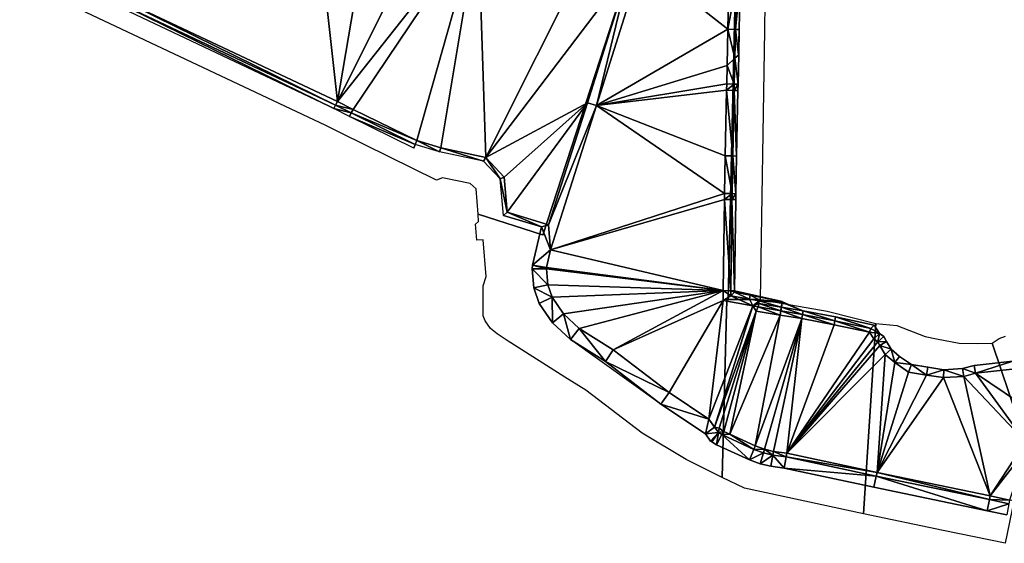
# Model space of a CAD drawing. Header units: millimetres. Extents: x 132691 to 133749, y 516184 to 516906.
# Tile 1 of 15: x 132732 to 133045, y 516198 to 516364. Entities that reach past the tile are written whole.
import ezdxf

# ---------------------------------------------------------------- set-up
doc = ezdxf.new("R2010")
doc.units = ezdxf.units.MM
for name, color, linetype, plot in [('dieptelijn_-1p9', 40, 'Continuous', False), ('dieptelijn_-2p2', 51, 'Continuous', False), ('dieptelijn_-2p5', 90, 'Continuous', False), ('dieptelijn_-2p6', 82, 'Continuous', False), ('dieptelijn_-2p9', 130, 'Continuous', False), ('dieptelijn_-3p1', 140, 'Continuous', False), ('dieptelijn_-3p4', 170, 'Continuous', False)]:
    doc.layers.add(name, color=color, linetype=linetype, plot=plot)
doc.layers.add('dieptelijn_variabel', color=212, linetype='Continuous')
doc.layers.add('TI23311_MV_hoeveelheden_bestek_0103', color=1, linetype='Continuous')
doc.layers.add('Nieuw oppervlak', color=2, linetype='Continuous', true_color=0xffff00)

msp = doc.modelspace()

# ---------------------------------------------------------------- linework, layer by layer
at = {"layer": 'dieptelijn_-1p9', "elevation": -1.9}
msp.add_lwpolyline([(132857.18, 516323.3), (132836.76, 516333.36), (132831.8, 516335.82), (132760.94, 516369.36)], dxfattribs=at)
at = {"layer": 'dieptelijn_-2p2', "elevation": -2.2}
msp.add_lwpolyline([(132964.19, 516276.48), (132959.2, 516277.41), (132959.21, 516277.87, -0.000039), (132959.21, 516277.87), (132959.55, 516306.87), (132959.58, 516308.76), (132959.83, 516320.75), (132960.26, 516341.59), (132960.3, 516343.6), (132960.5, 516352.99), (132960.49, 516352.99), (132960.66, 516361), (132960.97, 516375.92)], format="xyb", dxfattribs=at)
for points in [[(132885.66, 516301.87), (132884.67, 516313.44), (132879.39, 516319.13), (132865.4, 516322.1), (132865.4, 516322.1), (132857.62, 516324.43), (132837.29, 516334.44), (132832.32, 516336.9), (132761.45, 516370.44)], [(132885.66, 516301.87), (132897.76, 516298.19)], [(132897.76, 516298.19), (132894.95, 516286.01), (132894.82, 516284.85), (132895.4, 516278.84), (132897.08, 516273.85), (132901.29, 516267.73), (132907.05, 516262.33), (132918.11, 516255.36), (132935.75, 516241.82), (132949.9, 516232.39), (132951.58, 516230.05), (132951.92, 516229.84), (132953.47, 516228.92), (132963.94, 516224.08), (132967.31, 516222.87), (132970.7, 516222.05), (132975.01, 516221.5), (133003.52, 516215.43), (133039.48, 516207.91), (133045.75, 516206.6)]]:
    msp.add_lwpolyline(points, dxfattribs=at)
at = {"layer": 'dieptelijn_-2p5', "elevation": -2.5}
for points in [[(132734.67, 516377.66), (132737.48, 516386.89), (132731.85, 516389.33), (132735.96, 516403.16), (132735.56, 516405.87), (132746.27, 516442.18), (132763.97, 516436.93), (132784.24, 516430.97), (132791.35, 516428.89), (132817.18, 516421.41), (132823.93, 516419.36), (132845.16, 516409.9), (132865.67, 516403.55), (132877.64, 516394.69), (132912.41, 516384.87), (132925.9, 516380.67), (132912.41, 516337.72), (132900.05, 516298.85)], [(132886.88, 516302.86), (132885.92, 516313.99), (132880.06, 516320.32), (132865.73, 516323.36), (132858.1, 516325.64), (132837.86, 516335.6), (132832.89, 516338.07), (132762.02, 516371.62)], [(132900.05, 516298.85), (132886.88, 516302.86)], [(132957.99, 516276.32), (132963.95, 516275.2)], [(132963.95, 516275.2), (132967.03, 516275.02)], [(132974.33, 516274.42), (132967.03, 516275.02)]]:
    msp.add_lwpolyline(points, dxfattribs=at)
msp.add_lwpolyline([(132957.99, 516276.32), (132958.01, 516277.89, -0.000039), (132958.01, 516277.89), (132958.35, 516306.88), (132958.38, 516308.78), (132958.63, 516320.77), (132959.06, 516341.62), (132959.1, 516343.62), (132959.27, 516351.84), (132959.26, 516351.84), (132959.46, 516361.02), (132959.77, 516375.94)], format="xyb", dxfattribs=at)
at = {"layer": 'dieptelijn_-2p6', "elevation": -2.6}
msp.add_lwpolyline([(132974.31, 516274.12), (132967, 516274.72)], dxfattribs=at)
at = {"layer": 'dieptelijn_-2p9', "elevation": -2.9}
msp.add_lwpolyline([(133060.07, 516271.13), (133058.68, 516267.84), (133057.27, 516265.36), (133050.99, 516257.36), (133047.63, 516255.5), (133035.37, 516254.09), (133031.68, 516253.11), (133025.73, 516252.78), (133020.66, 516253.53), (133015.43, 516254.41), (133011.69, 516257.02), (133009.03, 516259.28), (133007.54, 516261.71), (133006.66, 516263.3), (133005.3, 516264.34), (133003.58, 516266.92), (132991.33, 516269.54), (132981, 516271.49), (132974.06, 516272.64), (132966.86, 516273.83)], dxfattribs=at)
at = {"layer": 'dieptelijn_-3p1', "elevation": -3.1}
for points in [[(132900.7, 516290.91), (132915.27, 516336.81), (132929.66, 516382.64)], [(132900.7, 516290.91), (132899.39, 516285.25), (132899.34, 516284.81), (132899.83, 516279.78), (132901.14, 516275.89), (132904.84, 516270.51), (132909.81, 516265.92), (132920.59, 516259.13), (132938.37, 516245.48), (132950.97, 516237.08)], [(133002.57, 516265.91), (132991.09, 516268.36), (132980.79, 516270.3), (132973.87, 516271.46), (132955.57, 516274.8)], [(132952.85, 516234.46), (132965.04, 516273.07)], [(132950.97, 516237.08), (132950.97, 516237.08), (132954.07, 516232.76), (132955.15, 516232.11), (132965.31, 516227.41), (132968.34, 516226.32), (132971.35, 516225.6), (132975.62, 516225.05), (133004.26, 516218.95), (133040.22, 516211.44), (133046.44, 516210.14)]]:
    msp.add_lwpolyline(points, dxfattribs=at)
msp.add_lwpolyline([(132957.37, 516375.99), (132957.06, 516361.08), (132956.81, 516349.53), (132956.82, 516349.53), (132956.7, 516343.67), (132956.66, 516341.67), (132956.23, 516320.82), (132955.98, 516308.82), (132955.95, 516306.91), (132955.61, 516277.92, 0.000039), (132955.61, 516277.92), (132955.57, 516274.8)], format="xyb", dxfattribs=at)
at = {"layer": 'dieptelijn_-3p4', "elevation": -3.4}
for points in [[(132954.34, 516234.19), (132966.1, 516271.42)], [(133060.18, 516265.41), (133059.35, 516263.96), (133052.64, 516255.42), (133048.4, 516253.07), (133035.83, 516251.63), (133032.07, 516250.63), (133025.62, 516250.27), (133020.27, 516251.06), (133014.46, 516252.03), (133010.16, 516255.04), (133007.1, 516257.64), (133005.38, 516260.45), (133004.72, 516261.64), (133003.46, 516262.61), (133002.07, 516264.69), (132990.84, 516267.09), (132980.56, 516269.02), (132973.66, 516270.17), (132966.1, 516271.42)], [(133055.48, 516207.84), (133052.33, 516209.65), (133048.92, 516210.9), (133046.67, 516211.31), (133040.46, 516212.61), (133004.51, 516220.12), (132975.82, 516226.23), (132971.57, 516226.78), (132968.69, 516227.47), (132965.77, 516228.52), (132957.67, 516232.27), (132955.75, 516233.16), (132954.34, 516234.19)]]:
    msp.add_lwpolyline(points, dxfattribs=at)
at = {"layer": 'dieptelijn_variabel'}
for points in [[(132857.18, 516323.3, -1.9), (132857.62, 516324.43, -2.2)], [(132964.19, 516276.48, -2.2), (132963.95, 516275.2, -2.5)], [(132966.86, 516273.83, -2.9), (132966.65, 516272.78, -3.1)], [(132966.86, 516273.83, -2.9), (132967, 516274.72, -2.6)], [(132967, 516274.72, -2.6), (132967.03, 516275.02, -2.5)], [(132974.31, 516274.12, -2.6), (132974.07, 516272.64, -2.9)], [(132974.31, 516274.12, -2.6), (132974.33, 516274.42, -2.5)], [(133002.07, 516264.69, -3.4), (133002.57, 516265.91, -3.1), (133003.58, 516266.92, -2.9)]]:
    msp.add_polyline3d(points, dxfattribs=at)
at = {"layer": 'Nieuw oppervlak', "color": 8, "true_color": 0x808080}
for points in [[(132823.93, 516419.36, -2.5), (132832.89, 516338.07, -2.5), (132762.02, 516371.62, -2.5), (132823.93, 516419.36, -2.5)], [(132845.16, 516409.9, -2.5), (132832.89, 516338.07, -2.5), (132823.93, 516419.36, -2.5), (132845.16, 516409.9, -2.5)], [(132865.67, 516403.55, -2.5), (132832.89, 516338.07, -2.5), (132845.16, 516409.9, -2.5), (132865.67, 516403.55, -2.5)], [(132832.89, 516338.07, -2.5), (132865.67, 516403.55, -2.5), (132877.64, 516394.69, -2.5), (132832.89, 516338.07, -2.5)], [(132877.64, 516394.69, -2.5), (132837.86, 516335.6, -2.5), (132832.89, 516338.07, -2.5), (132877.64, 516394.69, -2.5)], [(132877.64, 516394.69, -2.5), (132858.1, 516325.64, -2.5), (132837.86, 516335.6, -2.5), (132877.64, 516394.69, -2.5)], [(132858.1, 516325.64, -2.5), (132877.64, 516394.69, -2.5), (132865.73, 516323.36, -2.5), (132858.1, 516325.64, -2.5)], [(132880.06, 516320.32, -2.5), (132865.73, 516323.36, -2.5), (132877.64, 516394.69, -2.5), (132880.06, 516320.32, -2.5)], [(132880.06, 516320.32, -2.5), (132877.64, 516394.69, -2.5), (132912.41, 516384.87, -2.5), (132880.06, 516320.32, -2.5)], [(132912.41, 516384.87, -2.5), (132925.9, 516380.67, -2.5), (132880.06, 516320.32, -2.5), (132912.41, 516384.87, -2.5)], [(132912.41, 516337.72, -2.5), (132880.06, 516320.32, -2.5), (132925.9, 516380.67, -2.5), (132912.41, 516337.72, -2.5)], [(132915.27, 516336.81, -3.1), (132912.41, 516337.72, -2.5), (132925.9, 516380.67, -2.5), (132915.27, 516336.81, -3.1)], [(132929.66, 516382.64, -3.1), (132957.06, 516361.08, -3.1), (132915.27, 516336.81, -3.1), (132929.66, 516382.64, -3.1)], [(132915.27, 516336.81, -3.1), (132925.9, 516380.67, -2.5), (132929.66, 516382.64, -3.1), (132915.27, 516336.81, -3.1)], [(132929.66, 516382.64, -3.1), (132957.37, 516375.99, -3.1), (132957.06, 516361.08, -3.1), (132929.66, 516382.64, -3.1)], [(132957.06, 516361.08, -3.1), (132957.37, 516375.99, -3.1), (132959.77, 516375.94, -2.5), (132957.06, 516361.08, -3.1)], [(132959.77, 516375.94, -2.5), (132959.46, 516361.02, -2.5), (132957.06, 516361.08, -3.1), (132959.77, 516375.94, -2.5)], [(132960.97, 516375.92, -2.2), (132959.46, 516361.02, -2.5), (132959.77, 516375.94, -2.5), (132960.97, 516375.92, -2.2)], [(132960.97, 516375.92, -2.2), (132960.66, 516361, -2.2), (132959.46, 516361.02, -2.5), (132960.97, 516375.92, -2.2)], [(132761.45, 516370.44, -2.2), (132831.8, 516335.82, -1.9), (132760.94, 516369.36, -1.9), (132761.45, 516370.44, -2.2)], [(132761.45, 516370.44, -2.2), (132762.02, 516371.62, -2.5), (132832.32, 516336.9, -2.2), (132761.45, 516370.44, -2.2)], [(132832.32, 516336.9, -2.2), (132831.8, 516335.82, -1.9), (132761.45, 516370.44, -2.2), (132832.32, 516336.9, -2.2)], [(132832.89, 516338.07, -2.5), (132832.32, 516336.9, -2.2), (132762.02, 516371.62, -2.5), (132832.89, 516338.07, -2.5)], [(132956.81, 516349.53, -3.1), (132915.27, 516336.81, -3.1), (132957.06, 516361.08, -3.1), (132956.81, 516349.53, -3.1)], [(132959.26, 516351.84, -2.5), (132956.81, 516349.53, -3.1), (132957.06, 516361.08, -3.1), (132959.26, 516351.84, -2.5)], [(132959.26, 516351.84, -2.5), (132957.06, 516361.08, -3.1), (132959.46, 516361.02, -2.5), (132959.26, 516351.84, -2.5)], [(132959.46, 516361.02, -2.5), (132960.49, 516352.99, -2.2), (132959.26, 516351.84, -2.5), (132959.46, 516361.02, -2.5)], [(132960.66, 516361, -2.2), (132960.49, 516352.99, -2.2), (132959.46, 516361.02, -2.5), (132960.66, 516361, -2.2)], [(132960.66, 516361, -2.2), (132960.5, 516352.99, -2.2), (132960.49, 516352.99, -2.2), (132960.66, 516361, -2.2)], [(132959.26, 516351.84, -2.5), (132956.82, 516349.53, -3.1), (132956.81, 516349.53, -3.1), (132959.26, 516351.84, -2.5)], [(132959.1, 516343.62, -2.5), (132956.82, 516349.53, -3.1), (132959.27, 516351.84, -2.5), (132959.1, 516343.62, -2.5)], [(132959.26, 516351.84, -2.5), (132959.27, 516351.84, -2.5), (132956.82, 516349.53, -3.1), (132959.26, 516351.84, -2.5)], [(132959.27, 516351.84, -2.5), (132960.3, 516343.6, -2.2), (132959.1, 516343.62, -2.5), (132959.27, 516351.84, -2.5)], [(132960.49, 516352.99, -2.2), (132959.27, 516351.84, -2.5), (132959.26, 516351.84, -2.5), (132960.49, 516352.99, -2.2)], [(132960.5, 516352.99, -2.2), (132960.3, 516343.6, -2.2), (132959.27, 516351.84, -2.5), (132960.5, 516352.99, -2.2)], [(132960.49, 516352.99, -2.2), (132960.5, 516352.99, -2.2), (132959.27, 516351.84, -2.5), (132960.49, 516352.99, -2.2)], [(132956.7, 516343.67, -3.1), (132915.27, 516336.81, -3.1), (132956.82, 516349.53, -3.1), (132956.7, 516343.67, -3.1)], [(132956.82, 516349.53, -3.1), (132915.27, 516336.81, -3.1), (132956.81, 516349.53, -3.1), (132956.82, 516349.53, -3.1)], [(132959.1, 516343.62, -2.5), (132956.7, 516343.67, -3.1), (132956.82, 516349.53, -3.1), (132959.1, 516343.62, -2.5)], [(132956.66, 516341.67, -3.1), (132915.27, 516336.81, -3.1), (132956.7, 516343.67, -3.1), (132956.66, 516341.67, -3.1)], [(132959.1, 516343.62, -2.5), (132956.66, 516341.67, -3.1), (132956.7, 516343.67, -3.1), (132959.1, 516343.62, -2.5)], [(132959.06, 516341.62, -2.5), (132956.66, 516341.67, -3.1), (132959.1, 516343.62, -2.5), (132959.06, 516341.62, -2.5)], [(132959.1, 516343.62, -2.5), (132960.3, 516343.6, -2.2), (132959.06, 516341.62, -2.5), (132959.1, 516343.62, -2.5)], [(132960.3, 516343.6, -2.2), (132960.26, 516341.59, -2.2), (132959.06, 516341.62, -2.5), (132960.3, 516343.6, -2.2)], [(132915.27, 516336.81, -3.1), (132956.66, 516341.67, -3.1), (132956.23, 516320.82, -3.1), (132915.27, 516336.81, -3.1)], [(132958.63, 516320.77, -2.5), (132956.23, 516320.82, -3.1), (132956.66, 516341.67, -3.1), (132958.63, 516320.77, -2.5)], [(132959.06, 516341.62, -2.5), (132958.63, 516320.77, -2.5), (132956.66, 516341.67, -3.1), (132959.06, 516341.62, -2.5)], [(132958.63, 516320.77, -2.5), (132959.06, 516341.62, -2.5), (132959.83, 516320.75, -2.2), (132958.63, 516320.77, -2.5)], [(132959.06, 516341.62, -2.5), (132960.26, 516341.59, -2.2), (132959.83, 516320.75, -2.2), (132959.06, 516341.62, -2.5)], [(132832.32, 516336.9, -2.2), (132837.29, 516334.44, -2.2), (132831.8, 516335.82, -1.9), (132832.32, 516336.9, -2.2)], [(132837.86, 516335.6, -2.5), (132832.32, 516336.9, -2.2), (132832.89, 516338.07, -2.5), (132837.86, 516335.6, -2.5)], [(132837.29, 516334.44, -2.2), (132832.32, 516336.9, -2.2), (132837.86, 516335.6, -2.5), (132837.29, 516334.44, -2.2)], [(132880.06, 516320.32, -2.5), (132912.41, 516337.72, -2.5), (132885.92, 516313.99, -2.5), (132880.06, 516320.32, -2.5)], [(132885.92, 516313.99, -2.5), (132912.41, 516337.72, -2.5), (132886.88, 516302.86, -2.5), (132885.92, 516313.99, -2.5)], [(132886.88, 516302.86, -2.5), (132912.41, 516337.72, -2.5), (132900.05, 516298.85, -2.5), (132886.88, 516302.86, -2.5)], [(132915.27, 516336.81, -3.1), (132900.05, 516298.85, -2.5), (132912.41, 516337.72, -2.5), (132915.27, 516336.81, -3.1)], [(132900.7, 516290.91, -3.1), (132900.05, 516298.85, -2.5), (132915.27, 516336.81, -3.1), (132900.7, 516290.91, -3.1)], [(132915.27, 516336.81, -3.1), (132955.98, 516308.82, -3.1), (132900.7, 516290.91, -3.1), (132915.27, 516336.81, -3.1)], [(132915.27, 516336.81, -3.1), (132956.23, 516320.82, -3.1), (132955.98, 516308.82, -3.1), (132915.27, 516336.81, -3.1)], [(132836.76, 516333.36, -1.9), (132831.8, 516335.82, -1.9), (132837.29, 516334.44, -2.2), (132836.76, 516333.36, -1.9)], [(132836.76, 516333.36, -1.9), (132837.29, 516334.44, -2.2), (132857.62, 516324.43, -2.2), (132836.76, 516333.36, -1.9)], [(132857.62, 516324.43, -2.2), (132857.18, 516323.3, -1.9), (132836.76, 516333.36, -1.9), (132857.62, 516324.43, -2.2)], [(132837.29, 516334.44, -2.2), (132837.86, 516335.6, -2.5), (132858.1, 516325.64, -2.5), (132837.29, 516334.44, -2.2)], [(132858.1, 516325.64, -2.5), (132857.62, 516324.43, -2.2), (132837.29, 516334.44, -2.2), (132858.1, 516325.64, -2.5)], [(132858.1, 516325.64, -2.5), (132865.4, 516322.1, -2.2), (132857.62, 516324.43, -2.2), (132858.1, 516325.64, -2.5)], [(132858.1, 516325.64, -2.5), (132865.73, 516323.36, -2.5), (132865.4, 516322.1, -2.2), (132858.1, 516325.64, -2.5)], [(132865.73, 516323.36, -2.5), (132879.39, 516319.13, -2.2), (132865.4, 516322.1, -2.2), (132865.73, 516323.36, -2.5)], [(132865.73, 516323.36, -2.5), (132880.06, 516320.32, -2.5), (132879.39, 516319.13, -2.2), (132865.73, 516323.36, -2.5)], [(132880.06, 516320.32, -2.5), (132884.67, 516313.44, -2.2), (132879.39, 516319.13, -2.2), (132880.06, 516320.32, -2.5)], [(132880.06, 516320.32, -2.5), (132885.92, 516313.99, -2.5), (132884.67, 516313.44, -2.2), (132880.06, 516320.32, -2.5)], [(132955.98, 516308.82, -3.1), (132956.23, 516320.82, -3.1), (132958.38, 516308.78, -2.5), (132955.98, 516308.82, -3.1)], [(132956.23, 516320.82, -3.1), (132958.63, 516320.77, -2.5), (132958.38, 516308.78, -2.5), (132956.23, 516320.82, -3.1)], [(132959.58, 516308.76, -2.2), (132958.38, 516308.78, -2.5), (132958.63, 516320.77, -2.5), (132959.58, 516308.76, -2.2)], [(132958.63, 516320.77, -2.5), (132959.83, 516320.75, -2.2), (132959.58, 516308.76, -2.2), (132958.63, 516320.77, -2.5)], [(132886.88, 516302.86, -2.5), (132884.67, 516313.44, -2.2), (132885.92, 516313.99, -2.5), (132886.88, 516302.86, -2.5)], [(132886.88, 516302.86, -2.5), (132885.66, 516301.87, -2.2), (132884.67, 516313.44, -2.2), (132886.88, 516302.86, -2.5)], [(132955.98, 516308.82, -3.1), (132955.95, 516306.91, -3.1), (132900.7, 516290.91, -3.1), (132955.98, 516308.82, -3.1)], [(132955.95, 516306.91, -3.1), (132955.98, 516308.82, -3.1), (132958.38, 516308.78, -2.5), (132955.95, 516306.91, -3.1)], [(132955.95, 516306.91, -3.1), (132958.38, 516308.78, -2.5), (132958.35, 516306.88, -2.5), (132955.95, 516306.91, -3.1)], [(132959.58, 516308.76, -2.2), (132958.35, 516306.88, -2.5), (132958.38, 516308.78, -2.5), (132959.58, 516308.76, -2.2)], [(132959.58, 516308.76, -2.2), (132959.55, 516306.87, -2.2), (132958.35, 516306.88, -2.5), (132959.58, 516308.76, -2.2)], [(132955.95, 516306.91, -3.1), (132955.61, 516277.92, -3.1), (132900.7, 516290.91, -3.1), (132955.95, 516306.91, -3.1)], [(132958.01, 516277.89, -2.5), (132955.61, 516277.92, -3.1), (132955.95, 516306.91, -3.1), (132958.01, 516277.89, -2.5)], [(132955.95, 516306.91, -3.1), (132958.35, 516306.88, -2.5), (132958.01, 516277.89, -2.5), (132955.95, 516306.91, -3.1)], [(132959.21, 516277.87, -2.2), (132958.01, 516277.89, -2.5), (132958.35, 516306.88, -2.5), (132959.21, 516277.87, -2.2)], [(132959.21, 516277.87, -2.2), (132958.35, 516306.88, -2.5), (132959.55, 516306.87, -2.2), (132959.21, 516277.87, -2.2)], [(132885.66, 516301.87, -2.2), (132885.66, 516301.87, -2.2), (132886.88, 516302.86, -2.5), (132885.66, 516301.87, -2.2)], [(132886.88, 516302.86, -2.5), (132897.76, 516298.19, -2.2), (132885.66, 516301.87, -2.2), (132886.88, 516302.86, -2.5)], [(132900.05, 516298.85, -2.5), (132897.76, 516298.19, -2.2), (132886.88, 516302.86, -2.5), (132900.05, 516298.85, -2.5)], [(132900.05, 516298.85, -2.5), (132900.7, 516290.91, -3.1), (132897.76, 516298.19, -2.2), (132900.05, 516298.85, -2.5)], [(132900.7, 516290.91, -3.1), (132894.95, 516286.01, -2.2), (132897.76, 516298.19, -2.2), (132900.7, 516290.91, -3.1)], [(132894.95, 516286.01, -2.2), (132900.7, 516290.91, -3.1), (132899.39, 516285.25, -3.1), (132894.95, 516286.01, -2.2)], [(132955.61, 516277.92, -3.1), (132899.39, 516285.25, -3.1), (132900.7, 516290.91, -3.1), (132955.61, 516277.92, -3.1)], [(132894.82, 516284.85, -2.2), (132894.95, 516286.01, -2.2), (132899.34, 516284.81, -3.1), (132894.82, 516284.85, -2.2)], [(132899.34, 516284.81, -3.1), (132894.95, 516286.01, -2.2), (132899.39, 516285.25, -3.1), (132899.34, 516284.81, -3.1)], [(132894.82, 516284.85, -2.2), (132899.34, 516284.81, -3.1), (132899.83, 516279.78, -3.1), (132894.82, 516284.85, -2.2)], [(132894.82, 516284.85, -2.2), (132899.83, 516279.78, -3.1), (132895.4, 516278.84, -2.2), (132894.82, 516284.85, -2.2)], [(132955.61, 516277.92, -3.1), (132899.34, 516284.81, -3.1), (132899.39, 516285.25, -3.1), (132955.61, 516277.92, -3.1)], [(132955.61, 516277.92, -3.1), (132899.83, 516279.78, -3.1), (132899.34, 516284.81, -3.1), (132955.61, 516277.92, -3.1)], [(132895.4, 516278.84, -2.2), (132899.83, 516279.78, -3.1), (132901.14, 516275.89, -3.1), (132895.4, 516278.84, -2.2)], [(132955.61, 516277.92, -3.1), (132901.14, 516275.89, -3.1), (132899.83, 516279.78, -3.1), (132955.61, 516277.92, -3.1)], [(132895.4, 516278.84, -2.2), (132901.14, 516275.89, -3.1), (132897.08, 516273.85, -2.2), (132895.4, 516278.84, -2.2)], [(132955.61, 516277.92, -3.1), (132904.84, 516270.51, -3.1), (132901.14, 516275.89, -3.1), (132955.61, 516277.92, -3.1)], [(132909.81, 516265.92, -3.1), (132904.84, 516270.51, -3.1), (132955.61, 516277.92, -3.1), (132909.81, 516265.92, -3.1)], [(132920.59, 516259.13, -3.1), (132909.81, 516265.92, -3.1), (132955.61, 516277.92, -3.1), (132920.59, 516259.13, -3.1)], [(132955.61, 516277.92, -3.1), (132955.57, 516274.8, -3.1), (132920.59, 516259.13, -3.1), (132955.61, 516277.92, -3.1)], [(132955.61, 516277.92, -3.1), (132955.61, 516277.92, -3.1), (132920.59, 516259.13, -3.1), (132955.61, 516277.92, -3.1)], [(132955.57, 516274.8, -3.1), (132955.61, 516277.92, -3.1), (132957.99, 516276.32, -2.5), (132955.57, 516274.8, -3.1)], [(132957.99, 516276.32, -2.5), (132955.61, 516277.92, -3.1), (132958.01, 516277.89, -2.5), (132957.99, 516276.32, -2.5)], [(132958.01, 516277.89, -2.5), (132958.01, 516277.89, -2.5), (132955.61, 516277.92, -3.1), (132958.01, 516277.89, -2.5)], [(132959.2, 516277.41, -2.2), (132957.99, 516276.32, -2.5), (132958.01, 516277.89, -2.5), (132959.2, 516277.41, -2.2)], [(132957.99, 516276.32, -2.5), (132959.2, 516277.41, -2.2), (132963.95, 516275.2, -2.5), (132957.99, 516276.32, -2.5)], [(132959.21, 516277.87, -2.2), (132959.2, 516277.41, -2.2), (132958.01, 516277.89, -2.5), (132959.21, 516277.87, -2.2)], [(132959.21, 516277.87, -2.2), (132959.21, 516277.87, -2.2), (132958.01, 516277.89, -2.5), (132959.21, 516277.87, -2.2)], [(132959.21, 516277.87, -2.2), (132958.01, 516277.89, -2.5), (132958.01, 516277.89, -2.5), (132959.21, 516277.87, -2.2)], [(132959.21, 516277.87, -2.2), (132964.19, 516276.48, -2.2), (132959.2, 516277.41, -2.2), (132959.21, 516277.87, -2.2)], [(132959.2, 516277.41, -2.2), (132964.19, 516276.48, -2.2), (132963.95, 516275.2, -2.5), (132959.2, 516277.41, -2.2)], [(132974.33, 516274.42, -2.5), (132964.19, 516276.48, -2.2), (132959.21, 516277.87, -2.2), (132974.33, 516274.42, -2.5)], [(132959.21, 516277.87, -2.2), (132959.21, 516277.87, -2.2), (132974.33, 516274.42, -2.5), (132959.21, 516277.87, -2.2)], [(132964.19, 516276.48, -2.2), (132967.03, 516275.02, -2.5), (132963.95, 516275.2, -2.5), (132964.19, 516276.48, -2.2)], [(132967.03, 516275.02, -2.5), (132964.19, 516276.48, -2.2), (132974.33, 516274.42, -2.5), (132967.03, 516275.02, -2.5)], [(132901.29, 516267.73, -2.2), (132897.08, 516273.85, -2.2), (132901.14, 516275.89, -3.1), (132901.29, 516267.73, -2.2)], [(132901.14, 516275.89, -3.1), (132904.84, 516270.51, -3.1), (132901.29, 516267.73, -2.2), (132901.14, 516275.89, -3.1)], [(132920.59, 516259.13, -3.1), (132955.57, 516274.8, -3.1), (132938.37, 516245.48, -3.1), (132920.59, 516259.13, -3.1)], [(132938.37, 516245.48, -3.1), (132955.57, 516274.8, -3.1), (132950.97, 516237.08, -3.1), (132938.37, 516245.48, -3.1)], [(132950.97, 516237.08, -3.1), (132955.57, 516274.8, -3.1), (132965.04, 516273.07, -3.1), (132950.97, 516237.08, -3.1)], [(132955.57, 516274.8, -3.1), (132957.99, 516276.32, -2.5), (132965.04, 516273.07, -3.1), (132955.57, 516274.8, -3.1)], [(132963.95, 516275.2, -2.5), (132965.04, 516273.07, -3.1), (132957.99, 516276.32, -2.5), (132963.95, 516275.2, -2.5)], [(132963.95, 516275.2, -2.5), (132967, 516274.72, -2.6), (132965.04, 516273.07, -3.1), (132963.95, 516275.2, -2.5)], [(132967.03, 516275.02, -2.5), (132967, 516274.72, -2.6), (132963.95, 516275.2, -2.5), (132967.03, 516275.02, -2.5)], [(132966.86, 516273.83, -2.9), (132965.04, 516273.07, -3.1), (132967, 516274.72, -2.6), (132966.86, 516273.83, -2.9)], [(132966.86, 516273.83, -2.9), (132966.65, 516272.78, -3.1), (132965.04, 516273.07, -3.1), (132966.86, 516273.83, -2.9)], [(132966.65, 516272.78, -3.1), (132966.86, 516273.83, -2.9), (132973.87, 516271.46, -3.1), (132966.65, 516272.78, -3.1)], [(132966.86, 516273.83, -2.9), (132967, 516274.72, -2.6), (132974.06, 516272.64, -2.9), (132966.86, 516273.83, -2.9)], [(132974.06, 516272.64, -2.9), (132973.87, 516271.46, -3.1), (132966.86, 516273.83, -2.9), (132974.06, 516272.64, -2.9)], [(132967.03, 516275.02, -2.5), (132974.33, 516274.42, -2.5), (132967, 516274.72, -2.6), (132967.03, 516275.02, -2.5)], [(132974.33, 516274.42, -2.5), (132974.31, 516274.12, -2.6), (132967, 516274.72, -2.6), (132974.33, 516274.42, -2.5)], [(132974.06, 516272.64, -2.9), (132967, 516274.72, -2.6), (132974.31, 516274.12, -2.6), (132974.06, 516272.64, -2.9)], [(132974.07, 516272.64, -2.9), (132974.06, 516272.64, -2.9), (132974.31, 516274.12, -2.6), (132974.07, 516272.64, -2.9)], [(132974.07, 516272.64, -2.9), (132974.31, 516274.12, -2.6), (132981, 516271.49, -2.9), (132974.07, 516272.64, -2.9)], [(132974.33, 516274.42, -2.5), (132981, 516271.49, -2.9), (132974.31, 516274.12, -2.6), (132974.33, 516274.42, -2.5)], [(132907.05, 516262.33, -2.2), (132901.29, 516267.73, -2.2), (132904.84, 516270.51, -3.1), (132907.05, 516262.33, -2.2)], [(132907.05, 516262.33, -2.2), (132904.84, 516270.51, -3.1), (132909.81, 516265.92, -3.1), (132907.05, 516262.33, -2.2)], [(132952.85, 516234.46, -3.1), (132950.97, 516237.08, -3.1), (132965.04, 516273.07, -3.1), (132952.85, 516234.46, -3.1)], [(132965.04, 516273.07, -3.1), (132966.1, 516271.42, -3.4), (132952.85, 516234.46, -3.1), (132965.04, 516273.07, -3.1)], [(132966.1, 516271.42, -3.4), (132954.34, 516234.19, -3.4), (132952.85, 516234.46, -3.1), (132966.1, 516271.42, -3.4)], [(132966.1, 516271.42, -3.4), (132955.75, 516233.16, -3.4), (132954.34, 516234.19, -3.4), (132966.1, 516271.42, -3.4)], [(132957.67, 516232.27, -3.4), (132955.75, 516233.16, -3.4), (132966.1, 516271.42, -3.4), (132957.67, 516232.27, -3.4)], [(132957.67, 516232.27, -3.4), (132966.1, 516271.42, -3.4), (132973.66, 516270.17, -3.4), (132957.67, 516232.27, -3.4)], [(132957.67, 516232.27, -3.4), (132973.66, 516270.17, -3.4), (132965.77, 516228.52, -3.4), (132957.67, 516232.27, -3.4)], [(132966.65, 516272.78, -3.1), (132966.1, 516271.42, -3.4), (132965.04, 516273.07, -3.1), (132966.65, 516272.78, -3.1)], [(132980.56, 516269.02, -3.4), (132965.77, 516228.52, -3.4), (132973.66, 516270.17, -3.4), (132980.56, 516269.02, -3.4)], [(132973.66, 516270.17, -3.4), (132966.1, 516271.42, -3.4), (132966.65, 516272.78, -3.1), (132973.66, 516270.17, -3.4)], [(132966.65, 516272.78, -3.1), (132973.87, 516271.46, -3.1), (132973.66, 516270.17, -3.4), (132966.65, 516272.78, -3.1)], [(132973.66, 516270.17, -3.4), (132973.87, 516271.46, -3.1), (132980.56, 516269.02, -3.4), (132973.66, 516270.17, -3.4)], [(132974.07, 516272.64, -2.9), (132980.79, 516270.3, -3.1), (132973.87, 516271.46, -3.1), (132974.07, 516272.64, -2.9)], [(132974.07, 516272.64, -2.9), (132973.87, 516271.46, -3.1), (132974.06, 516272.64, -2.9), (132974.07, 516272.64, -2.9)], [(132980.79, 516270.3, -3.1), (132980.56, 516269.02, -3.4), (132973.87, 516271.46, -3.1), (132980.79, 516270.3, -3.1)], [(132981, 516271.49, -2.9), (132980.79, 516270.3, -3.1), (132974.07, 516272.64, -2.9), (132981, 516271.49, -2.9)], [(132980.79, 516270.3, -3.1), (132990.84, 516267.09, -3.4), (132980.56, 516269.02, -3.4), (132980.79, 516270.3, -3.1)], [(132981, 516271.49, -2.9), (132991.09, 516268.36, -3.1), (132980.79, 516270.3, -3.1), (132981, 516271.49, -2.9)], [(132980.79, 516270.3, -3.1), (132991.09, 516268.36, -3.1), (132990.84, 516267.09, -3.4), (132980.79, 516270.3, -3.1)], [(132981, 516271.49, -2.9), (132991.33, 516269.54, -2.9), (132991.09, 516268.36, -3.1), (132981, 516271.49, -2.9)], [(132965.77, 516228.52, -3.4), (132980.56, 516269.02, -3.4), (132968.69, 516227.47, -3.4), (132965.77, 516228.52, -3.4)], [(132971.57, 516226.78, -3.4), (132968.69, 516227.47, -3.4), (132980.56, 516269.02, -3.4), (132971.57, 516226.78, -3.4)], [(132971.57, 516226.78, -3.4), (132980.56, 516269.02, -3.4), (132975.82, 516226.23, -3.4), (132971.57, 516226.78, -3.4)], [(132975.82, 516226.23, -3.4), (132980.56, 516269.02, -3.4), (132990.84, 516267.09, -3.4), (132975.82, 516226.23, -3.4)], [(132975.82, 516226.23, -3.4), (132990.84, 516267.09, -3.4), (133002.07, 516264.69, -3.4), (132975.82, 516226.23, -3.4)], [(132991.09, 516268.36, -3.1), (133002.07, 516264.69, -3.4), (132990.84, 516267.09, -3.4), (132991.09, 516268.36, -3.1)], [(132991.09, 516268.36, -3.1), (132991.33, 516269.54, -2.9), (133002.57, 516265.91, -3.1), (132991.09, 516268.36, -3.1)], [(133002.57, 516265.91, -3.1), (133002.07, 516264.69, -3.4), (132991.09, 516268.36, -3.1), (133002.57, 516265.91, -3.1)], [(133002.57, 516265.91, -3.1), (132991.33, 516269.54, -2.9), (133003.58, 516266.92, -2.9), (133002.57, 516265.91, -3.1)], [(132918.11, 516255.36, -2.2), (132907.05, 516262.33, -2.2), (132909.81, 516265.92, -3.1), (132918.11, 516255.36, -2.2)], [(132918.11, 516255.36, -2.2), (132909.81, 516265.92, -3.1), (132920.59, 516259.13, -3.1), (132918.11, 516255.36, -2.2)], [(133003.46, 516262.61, -3.4), (132975.82, 516226.23, -3.4), (133002.07, 516264.69, -3.4), (133003.46, 516262.61, -3.4)], [(133005.3, 516264.34, -2.9), (133002.07, 516264.69, -3.4), (133002.57, 516265.91, -3.1), (133005.3, 516264.34, -2.9)], [(133005.3, 516264.34, -2.9), (133003.46, 516262.61, -3.4), (133002.07, 516264.69, -3.4), (133005.3, 516264.34, -2.9)], [(133005.3, 516264.34, -2.9), (133002.57, 516265.91, -3.1), (133003.58, 516266.92, -2.9), (133005.3, 516264.34, -2.9)], [(133004.72, 516261.64, -3.4), (133003.46, 516262.61, -3.4), (133005.3, 516264.34, -2.9), (133004.72, 516261.64, -3.4)], [(133005.3, 516264.34, -2.9), (133006.66, 516263.3, -2.9), (133004.72, 516261.64, -3.4), (133005.3, 516264.34, -2.9)], [(132918.11, 516255.36, -2.2), (132935.75, 516241.82, -2.2), (132907.05, 516262.33, -2.2), (132918.11, 516255.36, -2.2)], [(133003.46, 516262.61, -3.4), (133004.72, 516261.64, -3.4), (132975.82, 516226.23, -3.4), (133003.46, 516262.61, -3.4)], [(132975.82, 516226.23, -3.4), (133004.72, 516261.64, -3.4), (133005.38, 516260.45, -3.4), (132975.82, 516226.23, -3.4)], [(133006.66, 516263.3, -2.9), (133007.54, 516261.71, -2.9), (133004.72, 516261.64, -3.4), (133006.66, 516263.3, -2.9)], [(133004.72, 516261.64, -3.4), (133007.54, 516261.71, -2.9), (133005.38, 516260.45, -3.4), (133004.72, 516261.64, -3.4)], [(133007.54, 516261.71, -2.9), (133009.03, 516259.28, -2.9), (133005.38, 516260.45, -3.4), (133007.54, 516261.71, -2.9)], [(132918.11, 516255.36, -2.2), (132920.59, 516259.13, -3.1), (132938.37, 516245.48, -3.1), (132918.11, 516255.36, -2.2)], [(133005.38, 516260.45, -3.4), (133007.1, 516257.64, -3.4), (132975.82, 516226.23, -3.4), (133005.38, 516260.45, -3.4)], [(133007.1, 516257.64, -3.4), (133004.51, 516220.12, -3.4), (132975.82, 516226.23, -3.4), (133007.1, 516257.64, -3.4)], [(133007.1, 516257.64, -3.4), (133010.16, 516255.04, -3.4), (133004.51, 516220.12, -3.4), (133007.1, 516257.64, -3.4)], [(133005.38, 516260.45, -3.4), (133009.03, 516259.28, -2.9), (133007.1, 516257.64, -3.4), (133005.38, 516260.45, -3.4)], [(133009.03, 516259.28, -2.9), (133010.16, 516255.04, -3.4), (133007.1, 516257.64, -3.4), (133009.03, 516259.28, -2.9)], [(133009.03, 516259.28, -2.9), (133011.69, 516257.02, -2.9), (133010.16, 516255.04, -3.4), (133009.03, 516259.28, -2.9)], [(132938.37, 516245.48, -3.1), (132935.75, 516241.82, -2.2), (132918.11, 516255.36, -2.2), (132938.37, 516245.48, -3.1)], [(133010.16, 516255.04, -3.4), (133014.46, 516252.03, -3.4), (133004.51, 516220.12, -3.4), (133010.16, 516255.04, -3.4)], [(133011.69, 516257.02, -2.9), (133015.43, 516254.41, -2.9), (133010.16, 516255.04, -3.4), (133011.69, 516257.02, -2.9)], [(133015.43, 516254.41, -2.9), (133014.46, 516252.03, -3.4), (133010.16, 516255.04, -3.4), (133015.43, 516254.41, -2.9)], [(133047.63, 516255.5, -2.9), (133035.83, 516251.63, -3.4), (133035.37, 516254.09, -2.9), (133047.63, 516255.5, -2.9)], [(133047.63, 516255.5, -2.9), (133048.4, 516253.07, -3.4), (133035.83, 516251.63, -3.4), (133047.63, 516255.5, -2.9)], [(133004.51, 516220.12, -3.4), (133014.46, 516252.03, -3.4), (133020.27, 516251.06, -3.4), (133004.51, 516220.12, -3.4)], [(133015.43, 516254.41, -2.9), (133020.27, 516251.06, -3.4), (133014.46, 516252.03, -3.4), (133015.43, 516254.41, -2.9)], [(133015.43, 516254.41, -2.9), (133020.66, 516253.53, -2.9), (133020.27, 516251.06, -3.4), (133015.43, 516254.41, -2.9)], [(133020.66, 516253.53, -2.9), (133025.73, 516252.78, -2.9), (133020.27, 516251.06, -3.4), (133020.66, 516253.53, -2.9)], [(133025.73, 516252.78, -2.9), (133025.62, 516250.27, -3.4), (133020.27, 516251.06, -3.4), (133025.73, 516252.78, -2.9)], [(133025.73, 516252.78, -2.9), (133032.07, 516250.63, -3.4), (133025.62, 516250.27, -3.4), (133025.73, 516252.78, -2.9)], [(133025.73, 516252.78, -2.9), (133031.68, 516253.11, -2.9), (133032.07, 516250.63, -3.4), (133025.73, 516252.78, -2.9)], [(133031.68, 516253.11, -2.9), (133035.37, 516254.09, -2.9), (133035.83, 516251.63, -3.4), (133031.68, 516253.11, -2.9)], [(133031.68, 516253.11, -2.9), (133035.83, 516251.63, -3.4), (133032.07, 516250.63, -3.4), (133031.68, 516253.11, -2.9)], [(133051.75, 516229.81, -3.4), (133032.07, 516250.63, -3.4), (133035.83, 516251.63, -3.4), (133051.75, 516229.81, -3.4)], [(133054.39, 516239.2, -3.4), (133035.83, 516251.63, -3.4), (133048.4, 516253.07, -3.4), (133054.39, 516239.2, -3.4)], [(133054.39, 516239.2, -3.4), (133051.75, 516229.81, -3.4), (133035.83, 516251.63, -3.4), (133054.39, 516239.2, -3.4)], [(133004.51, 516220.12, -3.4), (133020.27, 516251.06, -3.4), (133025.62, 516250.27, -3.4), (133004.51, 516220.12, -3.4)], [(133004.51, 516220.12, -3.4), (133025.62, 516250.27, -3.4), (133040.46, 516212.61, -3.4), (133004.51, 516220.12, -3.4)], [(133025.62, 516250.27, -3.4), (133032.07, 516250.63, -3.4), (133040.46, 516212.61, -3.4), (133025.62, 516250.27, -3.4)], [(133051.75, 516229.81, -3.4), (133040.46, 516212.61, -3.4), (133032.07, 516250.63, -3.4), (133051.75, 516229.81, -3.4)], [(132938.37, 516245.48, -3.1), (132950.97, 516237.08, -3.1), (132935.75, 516241.82, -2.2), (132938.37, 516245.48, -3.1)], [(132949.9, 516232.39, -2.2), (132935.75, 516241.82, -2.2), (132950.97, 516237.08, -3.1), (132949.9, 516232.39, -2.2)], [(132950.97, 516237.08, -3.1), (132952.85, 516234.46, -3.1), (132949.9, 516232.39, -2.2), (132950.97, 516237.08, -3.1)], [(132954.07, 516232.76, -3.1), (132949.9, 516232.39, -2.2), (132952.85, 516234.46, -3.1), (132954.07, 516232.76, -3.1)], [(132954.07, 516232.76, -3.1), (132951.58, 516230.05, -2.2), (132949.9, 516232.39, -2.2), (132954.07, 516232.76, -3.1)], [(132954.07, 516232.76, -3.1), (132951.92, 516229.84, -2.2), (132951.58, 516230.05, -2.2), (132954.07, 516232.76, -3.1)], [(132953.47, 516228.92, -2.2), (132951.92, 516229.84, -2.2), (132954.07, 516232.76, -3.1), (132953.47, 516228.92, -2.2)], [(132954.07, 516232.76, -3.1), (132952.85, 516234.46, -3.1), (132954.34, 516234.19, -3.4), (132954.07, 516232.76, -3.1)], [(132955.15, 516232.11, -3.1), (132953.47, 516228.92, -2.2), (132954.07, 516232.76, -3.1), (132955.15, 516232.11, -3.1)], [(132954.07, 516232.76, -3.1), (132954.34, 516234.19, -3.4), (132955.75, 516233.16, -3.4), (132954.07, 516232.76, -3.1)], [(132955.15, 516232.11, -3.1), (132954.07, 516232.76, -3.1), (132955.75, 516233.16, -3.4), (132955.15, 516232.11, -3.1)], [(132955.75, 516233.16, -3.4), (132957.67, 516232.27, -3.4), (132955.15, 516232.11, -3.1), (132955.75, 516233.16, -3.4)], [(132963.94, 516224.08, -2.2), (132953.47, 516228.92, -2.2), (132955.15, 516232.11, -3.1), (132963.94, 516224.08, -2.2)], [(132955.15, 516232.11, -3.1), (132957.67, 516232.27, -3.4), (132965.31, 516227.41, -3.1), (132955.15, 516232.11, -3.1)], [(132965.31, 516227.41, -3.1), (132963.94, 516224.08, -2.2), (132955.15, 516232.11, -3.1), (132965.31, 516227.41, -3.1)], [(132957.67, 516232.27, -3.4), (132965.77, 516228.52, -3.4), (132965.31, 516227.41, -3.1), (132957.67, 516232.27, -3.4)], [(133051.75, 516229.81, -3.4), (133052.21, 516227.86, -3.4), (133040.46, 516212.61, -3.4), (133051.75, 516229.81, -3.4)], [(132965.31, 516227.41, -3.1), (132968.34, 516226.32, -3.1), (132963.94, 516224.08, -2.2), (132965.31, 516227.41, -3.1)], [(132967.31, 516222.87, -2.2), (132963.94, 516224.08, -2.2), (132968.34, 516226.32, -3.1), (132967.31, 516222.87, -2.2)], [(132965.77, 516228.52, -3.4), (132968.69, 516227.47, -3.4), (132965.31, 516227.41, -3.1), (132965.77, 516228.52, -3.4)], [(132965.31, 516227.41, -3.1), (132968.69, 516227.47, -3.4), (132968.34, 516226.32, -3.1), (132965.31, 516227.41, -3.1)], [(132967.31, 516222.87, -2.2), (132968.34, 516226.32, -3.1), (132971.35, 516225.6, -3.1), (132967.31, 516222.87, -2.2)], [(132968.34, 516226.32, -3.1), (132968.69, 516227.47, -3.4), (132971.35, 516225.6, -3.1), (132968.34, 516226.32, -3.1)], [(132968.69, 516227.47, -3.4), (132971.57, 516226.78, -3.4), (132971.35, 516225.6, -3.1), (132968.69, 516227.47, -3.4)], [(132971.57, 516226.78, -3.4), (132975.62, 516225.05, -3.1), (132971.35, 516225.6, -3.1), (132971.57, 516226.78, -3.4)], [(132971.57, 516226.78, -3.4), (132975.82, 516226.23, -3.4), (132975.62, 516225.05, -3.1), (132971.57, 516226.78, -3.4)], [(133046.67, 516211.31, -3.4), (133040.46, 516212.61, -3.4), (133052.21, 516227.86, -3.4), (133046.67, 516211.31, -3.4)], [(132970.7, 516222.05, -2.2), (132967.31, 516222.87, -2.2), (132971.35, 516225.6, -3.1), (132970.7, 516222.05, -2.2)], [(132975.01, 516221.5, -2.2), (132970.7, 516222.05, -2.2), (132971.35, 516225.6, -3.1), (132975.01, 516221.5, -2.2)], [(132971.35, 516225.6, -3.1), (132975.62, 516225.05, -3.1), (132975.01, 516221.5, -2.2), (132971.35, 516225.6, -3.1)], [(132975.62, 516225.05, -3.1), (133004.26, 516218.95, -3.1), (132975.01, 516221.5, -2.2), (132975.62, 516225.05, -3.1)], [(133004.51, 516220.12, -3.4), (132975.62, 516225.05, -3.1), (132975.82, 516226.23, -3.4), (133004.51, 516220.12, -3.4)], [(133004.51, 516220.12, -3.4), (133004.26, 516218.95, -3.1), (132975.62, 516225.05, -3.1), (133004.51, 516220.12, -3.4)], [(133003.52, 516215.43, -2.2), (132975.01, 516221.5, -2.2), (133004.26, 516218.95, -3.1), (133003.52, 516215.43, -2.2)], [(133040.22, 516211.44, -3.1), (133004.26, 516218.95, -3.1), (133004.51, 516220.12, -3.4), (133040.22, 516211.44, -3.1)], [(133040.22, 516211.44, -3.1), (133004.51, 516220.12, -3.4), (133040.46, 516212.61, -3.4), (133040.22, 516211.44, -3.1)], [(133003.52, 516215.43, -2.2), (133004.26, 516218.95, -3.1), (133039.48, 516207.91, -2.2), (133003.52, 516215.43, -2.2)], [(133040.22, 516211.44, -3.1), (133039.48, 516207.91, -2.2), (133004.26, 516218.95, -3.1), (133040.22, 516211.44, -3.1)], [(133046.44, 516210.14, -3.1), (133039.48, 516207.91, -2.2), (133040.22, 516211.44, -3.1), (133046.44, 516210.14, -3.1)], [(133040.22, 516211.44, -3.1), (133040.46, 516212.61, -3.4), (133046.67, 516211.31, -3.4), (133040.22, 516211.44, -3.1)], [(133046.44, 516210.14, -3.1), (133040.22, 516211.44, -3.1), (133046.67, 516211.31, -3.4), (133046.44, 516210.14, -3.1)], [(133039.48, 516207.91, -2.2), (133046.44, 516210.14, -3.1), (133045.75, 516206.6, -2.2), (133039.48, 516207.91, -2.2)]]:
    msp.add_3dface(points, dxfattribs=at)
at = {"layer": 'TI23311_MV_hoeveelheden_bestek_0103', "color": 9, "linetype": 'Continuous', "true_color": 0xd19cc7, "flags": 128}
for points in [[(132961.48, 516464.25), (132957.11, 516275.09), (132956.73, 516275.09), (132955.23, 516218.49), (132943.81, 516224.2), (132929.78, 516232.53), (132911.88, 516246.28), (132905.19, 516250.41), (132888.05, 516261.3), (132887.14, 516261.88), (132883.69, 516264.18), (132881.55, 516265.93), (132879.86, 516268.37), (132879.26, 516269.96), (132879.27, 516279.47), (132880.16, 516282.37), (132879.26, 516294.12), (132877.27, 516293.98), (132876.81, 516299.05), (132877.81, 516299.96), (132877.63, 516302.24), (132898.1, 516295.64), (132898.24, 516295.59), (132898.24, 516295.59), (132925.44, 516379.39)], [(132925.44, 516379.39), (132898.24, 516295.59), (132898.1, 516295.64), (132877.63, 516302.24), (132877.01, 516310.29), (132875.15, 516312.03), (132866.27, 516313.81), (132864.35, 516313.09), (132834.1, 516327.98), (132829.19, 516330.41), (132734.54, 516375.22)], [(133051.83, 516229.47), (133041.08, 516261.17), (133043.37, 516262.69), (133045.38, 516263.44)]]:
    msp.add_lwpolyline(points, dxfattribs=at)
for points in [[(132957.11, 516275.09), (132961.48, 516464.25), (132962.09, 516464.16), (132969.52, 516463.09), (132969.5, 516452.47), (132969.43, 516417.76), (132969.38, 516395.61), (132968.69, 516362.36), (132968.66, 516360.83), (132967.34, 516275.13), (132957.11, 516275.09)], [(133004.16, 516267.45), (133000.15, 516206.94), (132986.96, 516209.75), (132962.39, 516215.07), (132955.23, 516218.49), (132956.73, 516275.09), (132957.11, 516275.09), (132967.34, 516275.13), (132988.59, 516271.37), (133004.16, 516267.45)], [(133000.15, 516206.94), (133004.16, 516267.45), (133010.81, 516266.84), (133019.79, 516263.33), (133023.37, 516262.62), (133030.62, 516261.25), (133036.43, 516261.1), (133041.08, 516261.17), (133051.83, 516229.47), (133045.27, 516197.54), (133025.54, 516201.63), (133000.15, 516206.94)]]:
    msp.add_lwpolyline(points, close=True, dxfattribs=at)

doc.saveas('drawing.dxf')
